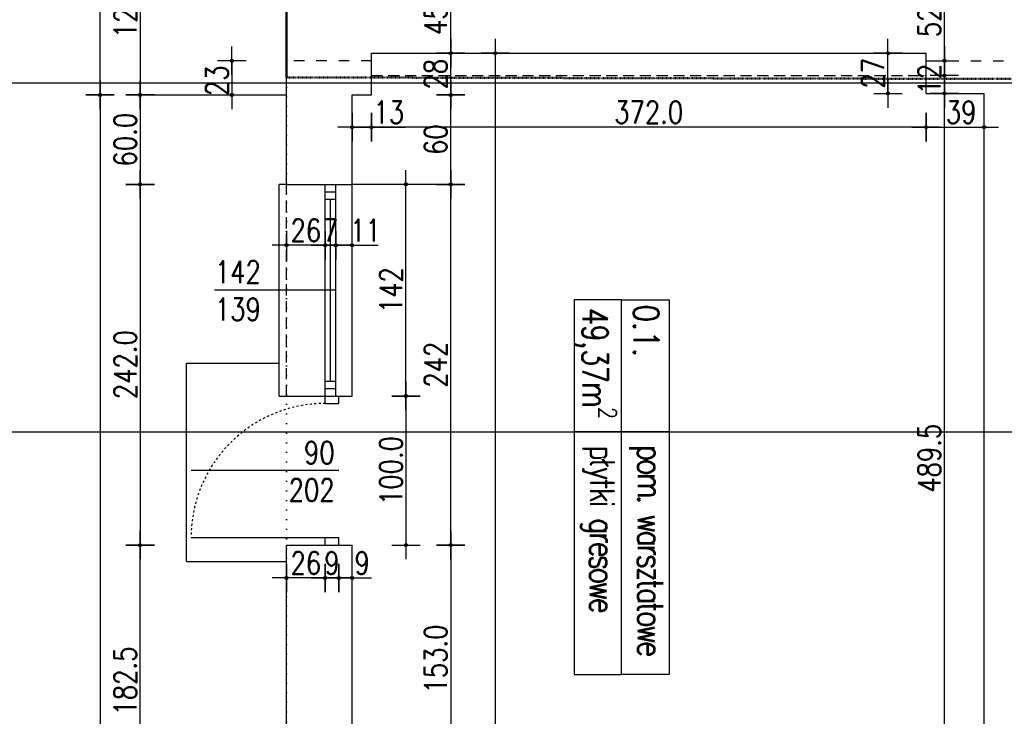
# Model space of a CAD drawing. Header units: millimetres. Extents: x 22865 to 60762, y -18816 to 15611.
# Tile 62 of 256: x 43816 to 44477, y -11410 to -10942. Entities that reach past the tile are written whole.
import ezdxf

# ---------------------------------------------------------------- set-up
doc = ezdxf.new("R2010")
doc.units = ezdxf.units.MM
for name, pattern in [('2_EGBU_A', [0]), ('DASHED', [15, 7, -8]), ('DASHED2', [0.375, 0.25, -0.125]), ('DOT', [6.35, 0, -6.35])]:
    doc.linetypes.add(name, pattern=pattern)
doc.layers.add('EGBB_L_0', color=7, linetype='2_EGBU_A', lineweight=50, true_color=0x804000)
for name, color, linetype in [('OPISY', 6, 'Continuous'), ('sciany murowane', 4, 'Continuous'), ('widokowa', 2, 'Continuous'), ('wyburzenia', 14, 'Continuous'), ('WYMIARY', 6, 'Continuous')]:
    doc.layers.add(name, color=color, linetype=linetype)
doc.styles.add('1-100', font='simplex.shx', dxfattribs={"width": 0.8, "height": 15})
doc.dimstyles.new('1-100', dxfattribs={"dimscale": 0.5, "dimtxt": 100, "dimasz": 1, "dimexe": 0.18, "dimexo": 0.0625, "dimgap": 5, "dimtad": 1, "dimdec": 1, "dimzin": 0, "dimdsep": 46, "dimtxsty": '1-100', "dimblk1": 'K', "dimblk2": 'K', "dimsah": 1, "dimcen": 0.09, "dimse1": 1, "dimse2": 1, "dimadec": 0, "dimazin": 0, "dimtfac": 1, "dimtdec": 1, "dimtofl": 0, "dimtmove": 0, "dimatfit": 3, "dimldrblk": 'K', "dimfxl": 0, "dimtolj": 1, "dimtzin": 0, "dimarcsym": 0})

# ---------------------------------------------------------------- blocks, each defined once
blk = doc.blocks.new('K')
for p, q in [((0, -19.1), (0, 19.1)), ((-19.1, 0), (19.1, 0))]:
    blk.add_line(p, q)
blk.add_circle((0, 0), 2.02)
blk = doc.blocks.new('*D2732')
at = {"layer": 'WYMIARY', "color": 0, "lineweight": -2}
blk.add_line((43896.98, -10870.65), (43896.98, -10992.15), dxfattribs=at)
at = {"layer": 'WYMIARY', "color": 0, "linetype": 'ByBlock', "lineweight": -2, "xscale": 0.5, "yscale": 0.5, "zscale": 0.5}
for p, rotation in [((43896.98, -10870.15), 89.9999999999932), ((43896.98, -10992.65), 269.9999999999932)]:
    blk.add_blockref('K', p, dxfattribs=dict(at, rotation=rotation))
at = {"layer": 'WYMIARY', "color": 0, "ltscale": 0.2, "insert": (43886.98, -10931.4), "char_height": 15, "attachment_point": 5, "rotation": 90, "style": '1-100'}
blk.add_mtext('\\A1;122.5', dxfattribs=at)
blk = doc.blocks.new('*D2733')
at = {"layer": 'WYMIARY', "color": 0, "lineweight": -2}
blk.add_line((43896.98, -10993.15), (43896.98, -11052.15), dxfattribs=at)
at = {"layer": 'WYMIARY', "color": 0, "linetype": 'ByBlock', "lineweight": -2, "xscale": 0.5, "yscale": 0.5, "zscale": 0.5}
for p, rotation in [((43896.98, -10992.65), 89.99999999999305), ((43896.98, -11052.65), 269.9999999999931)]:
    blk.add_blockref('K', p, dxfattribs=dict(at, rotation=rotation))
at = {"layer": 'WYMIARY', "color": 0, "ltscale": 0.2, "insert": (43886.98, -11022.65), "char_height": 15, "attachment_point": 5, "rotation": 90, "style": '1-100'}
blk.add_mtext('\\A1;60.0', dxfattribs=at)
blk = doc.blocks.new('*D2734')
at = {"layer": 'WYMIARY', "color": 0, "lineweight": -2}
blk.add_line((44105.32, -11294.15), (44105.32, -11053.15), dxfattribs=at)
at = {"layer": 'WYMIARY', "color": 0, "linetype": 'ByBlock', "lineweight": -2, "xscale": 0.5, "yscale": 0.5, "zscale": 0.5}
for p, rotation in [((44105.32, -11052.65), 90), ((44105.32, -11294.65), 270)]:
    blk.add_blockref('K', p, dxfattribs=dict(at, rotation=rotation))
at = {"layer": 'WYMIARY', "color": 0, "ltscale": 0.2, "insert": (44095.32, -11173.65), "char_height": 15, "attachment_point": 5, "rotation": 90, "style": '1-100'}
blk.add_mtext('\\A1;242', dxfattribs=at)
blk = doc.blocks.new('*D2735')
at = {"layer": 'WYMIARY', "color": 0, "lineweight": -2}
blk.add_line((44075.31, -11194.15), (44075.31, -11053.15), dxfattribs=at)
at = {"layer": 'WYMIARY', "color": 0, "linetype": 'ByBlock', "lineweight": -2, "xscale": 0.5, "yscale": 0.5, "zscale": 0.5}
for p, rotation in [((44075.31, -11052.65), 89.99999999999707), ((44075.31, -11194.65), 269.999999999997)]:
    blk.add_blockref('K', p, dxfattribs=dict(at, rotation=rotation))
at = {"layer": 'WYMIARY', "color": 0, "ltscale": 0.2, "insert": (44065.31, -11123.65), "char_height": 15, "attachment_point": 5, "rotation": 90, "style": '1-100'}
blk.add_mtext('\\A1;142', dxfattribs=at)
blk = doc.blocks.new('*D2736')
at = {"layer": 'WYMIARY', "color": 0, "lineweight": -2}
blk.add_line((44105.32, -11052.15), (44105.32, -10993.15), dxfattribs=at)
at = {"layer": 'WYMIARY', "color": 0, "linetype": 'ByBlock', "lineweight": -2, "xscale": 0.5, "yscale": 0.5, "zscale": 0.5}
for p, rotation in [((44105.32, -10992.65), 90), ((44105.32, -11052.65), 270)]:
    blk.add_blockref('K', p, dxfattribs=dict(at, rotation=rotation))
at = {"layer": 'WYMIARY', "color": 0, "ltscale": 0.2, "insert": (44095.32, -11022.65), "char_height": 15, "attachment_point": 5, "rotation": 90, "style": '1-100'}
blk.add_mtext('\\A1;60', dxfattribs=at)
blk = doc.blocks.new('*D2737')
at = {"layer": 'WYMIARY', "color": 0, "lineweight": -2}
blk.add_line((44020.69, -11093.5), (43995.69, -11093.5), dxfattribs=at)
at = {"layer": 'WYMIARY', "color": 0, "linetype": 'ByBlock', "lineweight": -2, "xscale": 0.5, "yscale": 0.5, "zscale": 0.5, "rotation": 180}
blk.add_blockref('K', (43995.19, -11093.5), dxfattribs=at)
at = {"layer": 'WYMIARY', "color": 0, "linetype": 'ByBlock', "lineweight": -2, "xscale": 0.5, "yscale": 0.5, "zscale": 0.5}
blk.add_blockref('K', (44021.19, -11093.5), dxfattribs=at)
at = {"layer": 'WYMIARY', "color": 0, "ltscale": 0.2, "insert": (44008.19, -11083.5), "char_height": 15, "attachment_point": 5, "style": '1-100'}
blk.add_mtext('\\A1;26', dxfattribs=at)
blk = doc.blocks.new('*D2738')
at = {"layer": 'WYMIARY', "color": 0, "lineweight": -2}
blk.add_line((44021.69, -11093.5), (44027.69, -11093.5), dxfattribs=at)
at = {"layer": 'WYMIARY', "color": 0, "linetype": 'ByBlock', "lineweight": -2, "xscale": 0.5, "yscale": 0.5, "zscale": 0.5, "rotation": 180}
blk.add_blockref('K', (44021.19, -11093.5), dxfattribs=at)
at = {"layer": 'WYMIARY', "color": 0, "linetype": 'ByBlock', "lineweight": -2, "xscale": 0.5, "yscale": 0.5, "zscale": 0.5}
blk.add_blockref('K', (44028.19, -11093.5), dxfattribs=at)
at = {"layer": 'WYMIARY', "color": 0, "ltscale": 0.2, "insert": (44024.69, -11083.5), "char_height": 15, "attachment_point": 5, "style": '1-100'}
blk.add_mtext('\\A1;7', dxfattribs=at)
blk = doc.blocks.new('*D2739')
at = {"layer": 'WYMIARY', "color": 0, "lineweight": -2}
for p, q in [((44028.69, -11093.5), (44038.69, -11093.5)), ((44039.19, -11093.5), (44056.69, -11093.5))]:
    blk.add_line(p, q, dxfattribs=at)
at = {"layer": 'WYMIARY', "color": 0, "linetype": 'ByBlock', "lineweight": -2, "xscale": 0.5, "yscale": 0.5, "zscale": 0.5, "rotation": 180}
blk.add_blockref('K', (44028.19, -11093.5), dxfattribs=at)
at = {"layer": 'WYMIARY', "color": 0, "linetype": 'ByBlock', "lineweight": -2, "xscale": 0.5, "yscale": 0.5, "zscale": 0.5}
blk.add_blockref('K', (44039.19, -11093.5), dxfattribs=at)
at = {"layer": 'WYMIARY', "color": 0, "ltscale": 0.2, "insert": (44048.19, -11083.5), "char_height": 15, "attachment_point": 5, "style": '1-100'}
blk.add_mtext('\\A1;11', dxfattribs=at)
blk = doc.blocks.new('*D2740')
at = {"layer": 'WYMIARY', "color": 0, "lineweight": -2}
blk.add_line((44105.32, -10992.15), (44105.32, -10965.15), dxfattribs=at)
at = {"layer": 'WYMIARY', "color": 0, "linetype": 'ByBlock', "lineweight": -2, "xscale": 0.5, "yscale": 0.5, "zscale": 0.5}
for p, rotation in [((44105.32, -10964.65), 89.9999999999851), ((44105.32, -10992.65), 269.9999999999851)]:
    blk.add_blockref('K', p, dxfattribs=dict(at, rotation=rotation))
at = {"layer": 'WYMIARY', "color": 0, "ltscale": 0.2, "insert": (44095.32, -10978.65), "char_height": 15, "attachment_point": 5, "rotation": 90, "style": '1-100'}
blk.add_mtext('\\A1;28', dxfattribs=at)
blk = doc.blocks.new('*D2741')
at = {"layer": 'WYMIARY', "color": 0, "lineweight": -2}
blk.add_line((44105.32, -10964.15), (44105.32, -10920.15), dxfattribs=at)
at = {"layer": 'WYMIARY', "color": 0, "linetype": 'ByBlock', "lineweight": -2, "xscale": 0.5, "yscale": 0.5, "zscale": 0.5}
for p, rotation in [((44105.32, -10919.65), 90), ((44105.32, -10964.65), 270)]:
    blk.add_blockref('K', p, dxfattribs=dict(at, rotation=rotation))
at = {"layer": 'WYMIARY', "color": 0, "ltscale": 0.2, "insert": (44095.32, -10942.15), "char_height": 15, "attachment_point": 5, "rotation": 90, "style": '1-100'}
blk.add_mtext('\\A1;45', dxfattribs=at)
blk = doc.blocks.new('*D2742')
at = {"layer": 'WYMIARY', "color": 0, "lineweight": -2}
blk.add_line((44423.69, -11014.23), (44052.69, -11014.23), dxfattribs=at)
at = {"layer": 'WYMIARY', "color": 0, "linetype": 'ByBlock', "lineweight": -2, "xscale": 0.5, "yscale": 0.5, "zscale": 0.5, "rotation": 180}
blk.add_blockref('K', (44052.19, -11014.23), dxfattribs=at)
at = {"layer": 'WYMIARY', "color": 0, "linetype": 'ByBlock', "lineweight": -2, "xscale": 0.5, "yscale": 0.5, "zscale": 0.5}
blk.add_blockref('K', (44424.19, -11014.23), dxfattribs=at)
at = {"layer": 'WYMIARY', "color": 0, "ltscale": 0.2, "insert": (44238.19, -11004.23), "char_height": 15, "attachment_point": 5, "style": '1-100'}
blk.add_mtext('\\A1;372.0', dxfattribs=at)
blk = doc.blocks.new('*D2743')
at = {"layer": 'WYMIARY', "color": 0, "lineweight": -2}
blk.add_line((44398.67, -10991.15), (44398.67, -10965.15), dxfattribs=at)
at = {"layer": 'WYMIARY', "color": 0, "linetype": 'ByBlock', "lineweight": -2, "xscale": 0.5, "yscale": 0.5, "zscale": 0.5}
for p, rotation in [((44398.67, -10964.65), 90), ((44398.67, -10991.65), 270)]:
    blk.add_blockref('K', p, dxfattribs=dict(at, rotation=rotation))
at = {"layer": 'WYMIARY', "color": 0, "ltscale": 0.2, "insert": (44388.67, -10978.15), "char_height": 15, "attachment_point": 5, "rotation": 90, "style": '1-100'}
blk.add_mtext('\\A1;27', dxfattribs=at)
blk = doc.blocks.new('*D2744')
at = {"layer": 'WYMIARY', "color": 0, "lineweight": -2}
blk.add_line((44424.69, -11014.23), (44462.69, -11014.23), dxfattribs=at)
at = {"layer": 'WYMIARY', "color": 0, "linetype": 'ByBlock', "lineweight": -2, "xscale": 0.5, "yscale": 0.5, "zscale": 0.5}
for p, rotation in [((44424.19, -11014.23), 179.9999999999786), ((44463.19, -11014.23), 359.9999999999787)]:
    blk.add_blockref('K', p, dxfattribs=dict(at, rotation=rotation))
at = {"layer": 'WYMIARY', "color": 0, "ltscale": 0.2, "insert": (44447.72, -11004.23), "char_height": 15, "attachment_point": 5, "style": '1-100'}
blk.add_mtext('\\A1;39', dxfattribs=at)
blk = doc.blocks.new('*D2745')
at = {"layer": 'WYMIARY', "color": 0, "lineweight": -2}
for p, q in [((44030.69, -11316.72), (44038.69, -11316.72)), ((44039.19, -11316.72), (44052.12, -11316.72))]:
    blk.add_line(p, q, dxfattribs=at)
at = {"layer": 'WYMIARY', "color": 0, "linetype": 'ByBlock', "lineweight": -2, "xscale": 0.5, "yscale": 0.5, "zscale": 0.5, "rotation": 180}
blk.add_blockref('K', (44030.19, -11316.72), dxfattribs=at)
at = {"layer": 'WYMIARY', "color": 0, "linetype": 'ByBlock', "lineweight": -2, "xscale": 0.5, "yscale": 0.5, "zscale": 0.5}
blk.add_blockref('K', (44039.19, -11316.72), dxfattribs=at)
at = {"layer": 'WYMIARY', "color": 0, "ltscale": 0.2, "insert": (44045.91, -11306.72), "char_height": 15, "attachment_point": 5, "style": '1-100'}
blk.add_mtext('\\A1;9', dxfattribs=at)
blk = doc.blocks.new('*D2746')
at = {"layer": 'WYMIARY', "color": 0, "lineweight": -2}
blk.add_line((43896.98, -11053.15), (43896.98, -11294.15), dxfattribs=at)
at = {"layer": 'WYMIARY', "color": 0, "linetype": 'ByBlock', "lineweight": -2, "xscale": 0.5, "yscale": 0.5, "zscale": 0.5}
for p, rotation in [((43896.98, -11052.65), 89.99999999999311), ((43896.98, -11294.65), 269.9999999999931)]:
    blk.add_blockref('K', p, dxfattribs=dict(at, rotation=rotation))
at = {"layer": 'WYMIARY', "color": 0, "ltscale": 0.2, "insert": (43886.98, -11173.65), "char_height": 15, "attachment_point": 5, "rotation": 90, "style": '1-100'}
blk.add_mtext('\\A1;242.0', dxfattribs=at)
blk = doc.blocks.new('*D2747')
at = {"layer": 'WYMIARY', "color": 0, "lineweight": -2}
blk.add_line((44105.32, -11295.15), (44105.32, -11447.15), dxfattribs=at)
at = {"layer": 'WYMIARY', "color": 0, "linetype": 'ByBlock', "lineweight": -2, "xscale": 0.5, "yscale": 0.5, "zscale": 0.5}
for p, rotation in [((44105.32, -11294.65), 89.99999999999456), ((44105.32, -11447.65), 269.9999999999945)]:
    blk.add_blockref('K', p, dxfattribs=dict(at, rotation=rotation))
at = {"layer": 'WYMIARY', "color": 0, "ltscale": 0.2, "insert": (44095.32, -11371.15), "char_height": 15, "attachment_point": 5, "rotation": 90, "style": '1-100'}
blk.add_mtext('\\A1;153.0', dxfattribs=at)
blk = doc.blocks.new('*D2748')
at = {"layer": 'WYMIARY', "color": 0, "lineweight": -2}
blk.add_line((43896.98, -11476.65), (43896.98, -11295.15), dxfattribs=at)
at = {"layer": 'WYMIARY', "color": 0, "linetype": 'ByBlock', "lineweight": -2, "xscale": 0.5, "yscale": 0.5, "zscale": 0.5}
for p, rotation in [((43896.98, -11294.65), 89.99999999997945), ((43896.98, -11477.15), 269.9999999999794)]:
    blk.add_blockref('K', p, dxfattribs=dict(at, rotation=rotation))
at = {"layer": 'WYMIARY', "color": 0, "ltscale": 0.2, "insert": (43886.98, -11385.9), "char_height": 15, "attachment_point": 5, "rotation": 90, "style": '1-100'}
blk.add_mtext('\\A1;182.5', dxfattribs=at)
blk = doc.blocks.new('*D2767')
at = {"layer": 'WYMIARY', "color": 0, "lineweight": -2}
blk.add_line((44020.69, -11316.72), (43995.69, -11316.72), dxfattribs=at)
at = {"layer": 'WYMIARY', "color": 0, "linetype": 'ByBlock', "lineweight": -2, "xscale": 0.5, "yscale": 0.5, "zscale": 0.5}
for p, rotation in [((43995.19, -11316.72), 180.000000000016), ((44021.19, -11316.72), 1.603391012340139e-11)]:
    blk.add_blockref('K', p, dxfattribs=dict(at, rotation=rotation))
at = {"layer": 'WYMIARY', "color": 0, "ltscale": 0.2, "insert": (44008.19, -11306.72), "char_height": 15, "attachment_point": 5, "style": '1-100'}
blk.add_mtext('\\A1;26', dxfattribs=at)
blk = doc.blocks.new('*D2768')
at = {"layer": 'WYMIARY', "color": 0, "lineweight": -2}
blk.add_line((44029.69, -11316.72), (44021.69, -11316.72), dxfattribs=at)
at = {"layer": 'WYMIARY', "color": 0, "linetype": 'ByBlock', "lineweight": -2, "xscale": 0.5, "yscale": 0.5, "zscale": 0.5}
for p, rotation in [((44021.19, -11316.72), 180.0000000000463), ((44030.19, -11316.72), 4.632018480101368e-11)]:
    blk.add_blockref('K', p, dxfattribs=dict(at, rotation=rotation))
at = {"layer": 'WYMIARY', "color": 0, "ltscale": 0.2, "insert": (44025.69, -11306.72), "char_height": 15, "attachment_point": 5, "style": '1-100'}
blk.add_mtext('\\A1;9', dxfattribs=at)
blk = doc.blocks.new('*D2776')
at = {"layer": 'WYMIARY', "color": 0, "lineweight": -2, "ltscale": 0.2}
blk.add_line((44135.31, -12152.15), (44135.31, -10965.15), dxfattribs=at)
at = {"layer": 'WYMIARY', "color": 0, "linetype": 'ByBlock', "lineweight": -2, "xscale": 0.5, "yscale": 0.5, "zscale": 0.5}
for p, rotation in [((44135.31, -10964.65), 89.99999999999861), ((44135.31, -12152.65), 269.9999999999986)]:
    blk.add_blockref('K', p, dxfattribs=dict(at, rotation=rotation))
at = {"layer": 'WYMIARY', "color": 0, "ltscale": 0.2, "insert": (44125.31, -11558.65), "char_height": 15, "attachment_point": 5, "rotation": 90, "style": '1-100'}
blk.add_mtext('\\A1;1188.0', dxfattribs=at)
blk = doc.blocks.new('*D2815')
at = {"layer": 'WYMIARY', "color": 0, "lineweight": -2, "ltscale": 0.2}
blk.add_line((44075.31, -11195.15), (44075.31, -11294.15), dxfattribs=at)
at = {"layer": 'WYMIARY', "color": 0, "linetype": 'ByBlock', "lineweight": -2, "xscale": 0.5, "yscale": 0.5, "zscale": 0.5}
for p, rotation in [((44075.31, -11194.65), 90), ((44075.31, -11294.65), 270)]:
    blk.add_blockref('K', p, dxfattribs=dict(at, rotation=rotation))
at = {"layer": 'WYMIARY', "color": 0, "ltscale": 0.2, "insert": (44065.31, -11244.65), "char_height": 15, "attachment_point": 5, "rotation": 90, "style": '1-100'}
blk.add_mtext('\\A1;100.0', dxfattribs=at)
blk = doc.blocks.new('*D2823')
at = {"layer": 'WYMIARY', "color": 0, "lineweight": -2, "ltscale": 0.2}
blk.add_line((44436.48, -11480.65), (44436.48, -10992.15), dxfattribs=at)
at = {"layer": 'WYMIARY', "color": 0, "linetype": 'ByBlock', "lineweight": -2, "xscale": 0.5, "yscale": 0.5, "zscale": 0.5}
for p, rotation in [((44436.48, -10991.65), 90), ((44436.48, -11481.15), 270)]:
    blk.add_blockref('K', p, dxfattribs=dict(at, rotation=rotation))
at = {"layer": 'WYMIARY', "color": 0, "ltscale": 0.2, "insert": (44426.48, -11236.4), "char_height": 15, "attachment_point": 5, "rotation": 90, "style": '1-100'}
blk.add_mtext('\\A1;489.5', dxfattribs=at)
blk = doc.blocks.new('*D2824')
at = {"layer": 'WYMIARY', "color": 0, "lineweight": -2}
for p, q in [((44039.69, -11014.23), (44051.69, -11014.23)), ((44052.19, -11014.23), (44074.84, -11014.23))]:
    blk.add_line(p, q, dxfattribs=at)
at = {"layer": 'WYMIARY', "color": 0, "linetype": 'ByBlock', "lineweight": -2, "xscale": 0.5, "yscale": 0.5, "zscale": 0.5, "rotation": 180}
blk.add_blockref('K', (44039.19, -11014.23), dxfattribs=at)
at = {"layer": 'WYMIARY', "color": 0, "linetype": 'ByBlock', "lineweight": -2, "xscale": 0.5, "yscale": 0.5, "zscale": 0.5}
blk.add_blockref('K', (44052.19, -11014.23), dxfattribs=at)
at = {"layer": 'WYMIARY', "color": 0, "ltscale": 0.2, "insert": (44063.77, -11004.23), "char_height": 15, "attachment_point": 5, "style": '1-100'}
blk.add_mtext('\\A1;13', dxfattribs=at)
blk = doc.blocks.new('*D2908')
at = {"layer": 'WYMIARY', "color": 0, "lineweight": -2, "ltscale": 0.2}
blk.add_line((43870.12, -10993.15), (43870.12, -14001.65), dxfattribs=at)
at = {"layer": 'WYMIARY', "color": 0, "linetype": 'ByBlock', "lineweight": -2, "xscale": 0.5, "yscale": 0.5, "zscale": 0.5}
for p, rotation in [((43870.12, -10992.65), 90), ((43870.12, -14002.15), 270)]:
    blk.add_blockref('K', p, dxfattribs=dict(at, rotation=rotation))
at = {"layer": 'WYMIARY', "color": 0, "ltscale": 0.2, "insert": (43860.12, -12497.4), "char_height": 15, "attachment_point": 5, "rotation": 90, "style": '1-100'}
blk.add_mtext('\\A1;3009.5', dxfattribs=at)
blk = doc.blocks.new('*D2909')
at = {"layer": 'WYMIARY', "color": 0, "lineweight": -2, "ltscale": 0.2}
blk.add_line((43870.12, -10992.15), (43870.12, -10306.15), dxfattribs=at)
at = {"layer": 'WYMIARY', "color": 0, "linetype": 'ByBlock', "lineweight": -2, "xscale": 0.5, "yscale": 0.5, "zscale": 0.5}
for p, rotation in [((43870.12, -10305.65), 90), ((43870.12, -10992.65), 270)]:
    blk.add_blockref('K', p, dxfattribs=dict(at, rotation=rotation))
at = {"layer": 'WYMIARY', "color": 0, "ltscale": 0.2, "insert": (43860.12, -10649.15), "char_height": 15, "attachment_point": 5, "rotation": 90, "style": '1-100'}
blk.add_mtext('\\A1;687.0', dxfattribs=at)
blk = doc.blocks.new('*D2946')
at = {"layer": 'WYMIARY', "color": 0, "lineweight": -2}
blk.add_line((44436.48, -10969.15), (44436.48, -10918.15), dxfattribs=at)
at = {"layer": 'WYMIARY', "color": 0, "linetype": 'ByBlock', "lineweight": -2, "xscale": 0.5, "yscale": 0.5, "zscale": 0.5}
for p, rotation in [((44436.48, -10917.65), 90), ((44436.48, -10969.65), 270)]:
    blk.add_blockref('K', p, dxfattribs=dict(at, rotation=rotation))
at = {"layer": 'WYMIARY', "color": 0, "ltscale": 0.2, "insert": (44426.48, -10943.65), "char_height": 15, "attachment_point": 5, "rotation": 90, "style": '1-100'}
blk.add_mtext('\\A1;52', dxfattribs=at)
blk = doc.blocks.new('*D2947')
at = {"layer": 'WYMIARY', "color": 0, "lineweight": -2}
blk.add_line((44436.48, -10980.15), (44436.48, -10991.15), dxfattribs=at)
at = {"layer": 'WYMIARY', "color": 0, "linetype": 'ByBlock', "lineweight": -2, "xscale": 0.5, "yscale": 0.5, "zscale": 0.5}
for p, rotation in [((44436.48, -10979.65), 90), ((44436.48, -10991.65), 270)]:
    blk.add_blockref('K', p, dxfattribs=dict(at, rotation=rotation))
at = {"layer": 'WYMIARY', "color": 0, "ltscale": 0.2, "insert": (44426.48, -10982.09), "char_height": 15, "attachment_point": 5, "rotation": 90, "style": '1-100'}
blk.add_mtext('\\A1;12', dxfattribs=at)
blk = doc.blocks.new('*D3005')
at = {"layer": 'WYMIARY', "color": 0, "lineweight": -2}
blk.add_line((43958.54, -10970.15), (43958.54, -10992.15), dxfattribs=at)
at = {"layer": 'WYMIARY', "color": 0, "linetype": 'ByBlock', "lineweight": -2, "xscale": 0.5, "yscale": 0.5, "zscale": 0.5}
for p, rotation in [((43958.54, -10969.65), 90), ((43958.54, -10992.65), 270)]:
    blk.add_blockref('K', p, dxfattribs=dict(at, rotation=rotation))
at = {"layer": 'WYMIARY', "color": 0, "ltscale": 0.2, "insert": (43948.54, -10983.09), "char_height": 15, "attachment_point": 5, "rotation": 90, "style": '1-100'}
blk.add_mtext('\\A1;23', dxfattribs=at)

msp = doc.modelspace()

# ---------------------------------------------------------------- linework, layer by layer
at = {"layer": 'EGBB_L_0', "linetype": '2_EGBU_A'}
msp.add_line((43995.19, -10305.65), (43995.19, -10980.86), dxfattribs=at)
at = {"layer": 'EGBB_L_0', "linetype": 'DASHED', "ltscale": 0.02}
msp.add_line((43995.19, -10980.86), (44481.43, -10981.94), dxfattribs=at)
at = {"layer": 'OPISY'}
for points in [[(44219.98, -11218.62), (44219.98, -11130), (44188.05, -11130), (44188.05, -11218.62)], [(44251.91, -11130), (44251.91, -11218.62), (44219.98, -11218.62), (44219.98, -11130)], [(44219.98, -11381.47), (44219.98, -11218.62), (44188.05, -11218.62), (44188.05, -11381.47)], [(44251.91, -11218.62), (44251.91, -11381.47), (44219.98, -11381.47), (44219.98, -11218.62)], [(44219.98, -11381.47), (44219.98, -11218.62), (44251.91, -11218.62), (44251.91, -11381.47)]]:
    msp.add_lwpolyline(points, close=True, dxfattribs=at)
at = {"layer": 'sciany murowane', "ltscale": 0.2}
for p, q in [((43995.19, -11052.65), (43995.19, -10870.15)), ((44039.19, -11052.65), (44039.19, -10992.65)), ((43995.19, -11052.65), (44039.19, -11052.65)), ((43995.19, -11477.15), (43995.19, -11294.65)), ((43995.19, -11294.65), (44039.19, -11294.65)), ((44039.19, -11447.65), (44039.19, -11294.65))]:
    msp.add_line(p, q, dxfattribs=at)
at = {"layer": 'sciany murowane', "linetype": 'DASHED'}
for p, q in [((44052.19, -10969.65), (43995.19, -10969.65)), ((44424.19, -10969.65), (44489.19, -10969.65))]:
    msp.add_line(p, q, dxfattribs=at)
at = {"layer": 'sciany murowane', "ltscale": 20}
for p, q in [((44052.19, -10992.65), (44052.19, -10964.65)), ((44052.19, -10964.65), (44424.19, -10964.65)), ((44424.19, -10991.65), (44424.19, -10964.65)), ((44039.19, -10992.65), (44052.19, -10992.65)), ((44424.19, -10991.65), (44463.19, -10991.65)), ((44463.19, -12152.65), (44463.19, -10991.65))]:
    msp.add_line(p, q, dxfattribs=at)
at = {"layer": 'sciany murowane', "color": 2, "ltscale": 0.2}
for p, q in [((43990.19, -11194.65), (43990.19, -11052.65)), ((43995.19, -11052.65), (43990.19, -11052.65)), ((44021.19, -11199.65), (44021.19, -11052.65)), ((44028.19, -11194.65), (44028.19, -11052.65)), ((44039.19, -11194.65), (44039.19, -11052.65)), ((44021.19, -11057.65), (44028.19, -11057.65)), ((44021.19, -11062.65), (44028.19, -11062.65)), ((44021.19, -11184.65), (44028.19, -11184.65)), ((43990.19, -11194.65), (44039.19, -11194.65)), ((44021.19, -11189.65), (44028.19, -11189.65)), ((44030.19, -11199.65), (44030.19, -11194.65)), ((44021.19, -11199.65), (44030.19, -11199.65)), ((43931.19, -11289.65), (44030.19, -11289.65)), ((44021.19, -11294.65), (44021.19, -11289.65)), ((44030.19, -11294.65), (44030.19, -11289.65))]:
    msp.add_line(p, q, dxfattribs=at)
at = {"layer": 'widokowa', "color": 1, "linetype": 'DASHED2', "ltscale": 30}
for p, q in [((44052.19, -10979.65), (44424.19, -10979.65)), ((43995.19, -11194.65), (43995.19, -11052.65))]:
    msp.add_line(p, q, dxfattribs=at)
at = {"layer": 'widokowa', "color": 1, "ltscale": 0.2}
for p, q in [((44024.69, -11184.65), (44024.69, -11062.65)), ((43928.19, -11305.65), (43928.19, -11172.65)), ((43928.19, -11172.65), (43990.19, -11172.65)), ((43928.19, -11305.65), (43995.19, -11305.65))]:
    msp.add_line(p, q, dxfattribs=at)
at = {"layer": 'widokowa', "color": 4, "ltscale": 0.2}
msp.add_line((46953.22, -11218.9), (43386.44, -11218.9), dxfattribs=at)
at = {"layer": 'widokowa', "color": 1, "linetype": 'DASHED', "ltscale": 0.2}
msp.add_arc((44021.19, -11289.65), 90, 90, 180, dxfattribs=at)
at = {"layer": 'wyburzenia', "linetype": 'DOT'}
msp.add_line((43995.19, -10980.86), (43995.19, -13983.21), dxfattribs=at)
at = {"layer": 'WYMIARY'}
msp.add_line((43906.54, -10992.65), (43995.19, -10992.65), dxfattribs=at)
at = {"layer": 'WYMIARY', "ltscale": 0.2}
for p, q in [((44095.77, -11052.65), (44039.19, -11052.65)), ((44028.19, -11123.65), (43946.98, -11123.65)), ((44030.19, -11244.65), (43931.19, -11244.65))]:
    msp.add_line(p, q, dxfattribs=at)
msp.add_lwpolyline([(29895.74, -10984.56), (49905.31, -10984.56), (49905.31, -15363.85), (29895.74, -15363.85)], close=True, dxfattribs=at)

# ---------------------------------------------------------------- texts
at = {"layer": 'OPISY', "color": 2, "insert": (44236.44, -11133.35), "char_height": 17, "width": 183.8811, "attachment_point": 4, "rotation": 270, "style": '1-100'}
msp.add_mtext('{\\Fsimplex8|c238;0.1.}', dxfattribs=at)
at = {"layer": 'OPISY', "color": 1, "insert": (44202.52, -11135.52), "char_height": 17, "width": 183.8811, "attachment_point": 4, "rotation": 270, "style": '1-100'}
msp.add_mtext('\\A1;{\\T0.95;\\Fsimplex8|c238;49,37m{\\H0.7x;\\S2^ ;}}', dxfattribs=at)
at = {"layer": 'OPISY', "char_height": 17, "width": 302.1591, "attachment_point": 4, "rotation": 270, "style": '1-100'}
for s, insert in [('{\\T0.8;\\Fsimplex8|c238;płytki gresowe}', (44204.26, -11227.75)), ('{\\T0.8;\\Fsimplex8|c238;pom. warsztatowe }', (44236.45, -11227.46))]:
    msp.add_mtext(s, dxfattribs=dict(at, insert=insert))
at = {"layer": 'WYMIARY', "ltscale": 0.2, "char_height": 15, "width": 63.8053, "attachment_point": 1, "style": '1-100'}
for s, insert in [('142\\P139', (43947.13, -11103.97)), ('\\pxqr;90\\P202\\P\\pq*;', (43963.71, -11225.19))]:
    msp.add_mtext(s, dxfattribs=dict(at, insert=insert))

# ---------------------------------------------------------------- dimensions: what is measured, and where the dimension line sits
at = {"layer": 'WYMIARY', "ltscale": 0.2}
for base, p1, p2, picture, middle in [((43870.12, -10305.65), (43860.57, -10992.65), (43995.19, -10305.65), '*D2909', (43860.12, -10649.15)), ((43870.12, -14002.15), (43887.42, -10992.65), (43887.42, -14002.15), '*D2908', (43860.12, -12497.4)), ((44436.48, -10991.65), (44418.32, -11481.15), (44424.19, -10991.65), '*D2823', (44426.48, -11236.4)), ((44075.31, -11294.65), (44039.19, -11194.65), (44039.19, -11294.65), '*D2815', (44065.31, -11244.65))]:
    dim = msp.add_linear_dim(base=base, p1=p1, p2=p2, angle=270, dimstyle='1-100', dxfattribs=at)
    dim.commit()
    dim.dimension.update_dxf_attribs({"geometry": picture, "text_midpoint": middle})
at = {"layer": 'WYMIARY'}
for p1, p2, distance, override, picture, middle in [((43929.31, -10870.15), (43929.31, -10992.65), -32.33, {"dimtxsty": '1-100', "dimldrblk": 'K'}, '*D2732', (43886.98, -10931.4)), ((44130.43, -10964.65), (44130.43, -10919.65), 25.11, {"dimdec": 0, "dimtxsty": '1-100', "dimldrblk": 'K'}, '*D2741', (44095.32, -10942.15)), ((44095.77, -10992.65), (44095.77, -10964.65), -9.56, {"dimdec": 0, "dimtxsty": '1-100', "dimldrblk": 'K'}, '*D2740', (44095.32, -10978.65)), ((44402.34, -10991.65), (44402.34, -10964.65), 3.67, {"dimdec": 0, "dimtxsty": '1-100', "dimldrblk": 'K'}, '*D2743', (44388.67, -10978.15)), ((43939.88, -10992.65), (43939.88, -11052.65), -42.9, {"dimtxsty": '1-100', "dimldrblk": 'K'}, '*D2733', (43886.98, -11022.65)), ((44095.77, -11052.65), (44095.77, -10992.65), -9.56, {"dimdec": 0, "dimtxsty": '1-100', "dimldrblk": 'K'}, '*D2736', (44095.32, -11022.65)), ((44424.19, -11003.4), (44052.19, -11003.4), 10.82, {"dimtxsty": '1-100', "dimldrblk": 'K'}, '*D2742', (44238.19, -11004.23)), ((43931.44, -11052.65), (43931.44, -11294.65), -34.46, {"dimtxsty": '1-100', "dimldrblk": 'K'}, '*D2746', (43886.98, -11173.65)), ((44024.05, -11194.65), (44024.05, -11052.65), -51.26, {"dimdec": 0, "dimtxsty": '1-100', "dimldrblk": 'K'}, '*D2735', (44065.31, -11123.65)), ((44041.43, -11294.65), (44041.43, -11052.65), -63.9, {"dimdec": 0, "dimtxsty": '1-100', "dimldrblk": 'K'}, '*D2734', (44095.32, -11173.65)), ((44021.19, -11091.04), (43995.19, -11091.04), 2.46, {"dimdec": 0, "dimtxsty": '1-100', "dimldrblk": 'K'}, '*D2737', (44008.19, -11083.5)), ((44028.19, -11093.5), (44039.19, -11093.5), 0, {"dimdec": 0, "dimtxsty": '1-100', "dimldrblk": 'K'}, '*D2739', (44048.19, -11083.5)), ((43913.05, -11477.15), (43913.05, -11294.65), 16.07, {"dimtxsty": '1-100', "dimldrblk": 'K'}, '*D2748', (43886.98, -11385.9)), ((44095.77, -11294.65), (44095.77, -11447.65), 9.56, {"dimtxsty": '1-100', "dimldrblk": 'K'}, '*D2747', (44095.32, -11371.15)), ((44021.19, -11307.16), (43995.19, -11307.16), 9.56, {"dimdec": 0, "dimtxsty": '1-100', "dimldrblk": 'K'}, '*D2767', (44008.19, -11306.72)), ((44030.19, -11306.18), (44039.19, -11306.18), -10.54, {"dimdec": 0, "dimtxsty": '1-100', "dimldrblk": 'K'}, '*D2745', (44045.91, -11306.72))]:
    dim = msp.add_aligned_dim(p1=p1, p2=p2, distance=distance, dimstyle='1-100', override=override, dxfattribs=at)
    dim.commit()
    dim.dimension.update_dxf_attribs({"geometry": picture, "text_midpoint": middle})
dim = msp.add_linear_dim(base=(44436.48, -10917.65), p1=(44511.36, -10969.65), p2=(44511.36, -10917.65), angle=270, dimstyle='1-100', override={"dimdec": 0, "dimtxsty": '1-100', "dimldrblk": 'K'}, dxfattribs=at)
dim.commit()
dim.dimension.update_dxf_attribs({"geometry": '*D2946', "text_midpoint": (44426.48, -10943.65)})
at = {"layer": 'WYMIARY', "ltscale": 0.2}
dim = msp.add_aligned_dim(p1=(44147.67, -12152.65), p2=(44147.67, -10964.65), distance=12.35, dimstyle='1-100', dxfattribs=at)
dim.commit()
dim.dimension.update_dxf_attribs({"geometry": '*D2776', "text_midpoint": (44125.31, -11558.65)})
at = {"layer": 'WYMIARY'}
for base, p1, p2, angle, picture, middle, dimtype in [((43958.54, -10992.65), (43995.19, -10969.65), (43995.19, -10992.65), 270, '*D3005', (43958.54, -10983.09), 160), ((44436.48, -10991.65), (44440.68, -10979.65), (44440.68, -10991.65), 270, '*D2947', (44436.48, -10982.09), 160), ((44463.19, -11014.23), (44424.19, -11002.4), (44463.19, -11002.4), 360, '*D2744', (44447.72, -11014.23), 161), ((44028.19, -11093.5), (44021.19, -11121.06), (44028.19, -11121.06), 0, '*D2738', (44024.69, -11093.5), 161), ((44021.19, -11316.72), (44030.19, -11324.33), (44021.19, -11324.33), 180, '*D2768', (44025.69, -11316.72), 161)]:
    dim = msp.add_linear_dim(base=base, p1=p1, p2=p2, angle=angle, dimstyle='1-100', override={"dimdec": 0, "dimtxsty": '1-100', "dimldrblk": 'K'}, dxfattribs=at)
    dim.commit()
    dim.dimension.update_dxf_attribs({"geometry": picture, "text_midpoint": middle, "dimtype": dimtype})
dim = msp.add_linear_dim(base=(44052.19, -11014.23), p1=(44039.19, -10992.65), p2=(44052.19, -10969.65), dimstyle='1-100', override={"dimdec": 0, "dimtxsty": '1-100', "dimldrblk": 'K'}, dxfattribs=at)
dim.commit()
dim.dimension.update_dxf_attribs({"geometry": '*D2824', "text_midpoint": (44063.77, -11004.23)})

doc.saveas('drawing.dxf')
